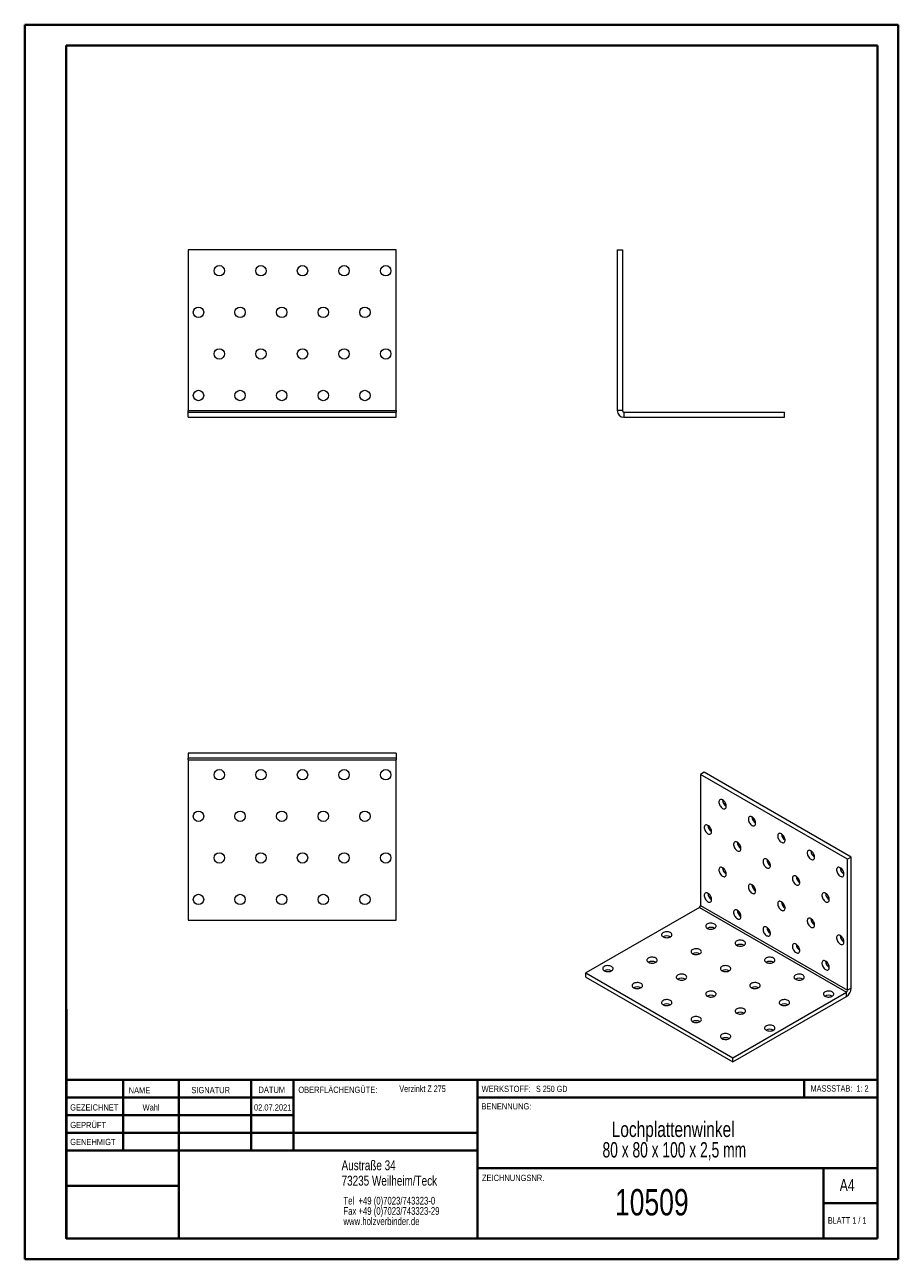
# Model space of a CAD drawing. Header units: millimetres. Extents: x 0 to 210, y 0 to 297.
import ezdxf

# ---------------------------------------------------------------- set-up
doc = ezdxf.new("R2010")
doc.units = ezdxf.units.MM
doc.styles.add('SLDTEXTSTYLE0', font='TXT', dxfattribs={"width": 0.75})
doc.styles.add('SLDTEXTSTYLE1', font='TXT', dxfattribs={"width": 0.681818})
doc.styles.add('SLDTEXTSTYLE2', font='TXT', dxfattribs={"width": 0.7})
doc.styles.add('SLDTEXTSTYLE3', font='TXT', dxfattribs={"width": 0.6875})
doc.styles.add('SLDTEXTSTYLE4', font='TXT', dxfattribs={"width": 0.670455})

# ---------------------------------------------------------------- blocks, each defined once
blk = doc.blocks.new('SW_NOTE_0')
at = {"color": 0, "linetype": 'Continuous', "lineweight": 0, "char_height": 1.8521, "attachment_point": 1, "style": 'SLDTEXTSTYLE0'}
for s, insert in [('Tel  +49 (0)7023/743323-0', (0, 2.39)), ('Fax +49 (0)7023/743323-29', (0, -0.08)), ('www.holzverbinder.de', (0, -2.55))]:
    blk.add_mtext(s, dxfattribs=dict(at, insert=insert))
blk = doc.blocks.new('SW_NOTE_1')
at = {"color": 0, "linetype": 'Continuous', "lineweight": 0, "char_height": 3.7042, "attachment_point": 2}
for s, insert, style in [('Lochplattenwinkel', (21.65, 4.77), 'SLDTEXTSTYLE0'), ('80 x 80 x 100 x 2,5 mm', (21.93, -0.16), 'SLDTEXTSTYLE4')]:
    blk.add_mtext(s, dxfattribs=dict(at, insert=insert, style=style))

msp = doc.modelspace()

# ---------------------------------------------------------------- linework, layer by layer
at = {"color": 7, "linetype": 'Continuous', "lineweight": 40}
for p, q in [((0.08, 0.21), (0.08, 297.21)), ((0.08, 297.21), (210.08, 297.21)), ((210.08, 0.21), (210.08, 297.21)), ((210.08, 292.21), (210.08, 297.21)), ((10.08, 292.21), (205.08, 292.21)), ((10.08, 5.21), (10.08, 292.21)), ((205.08, 5.21), (205.08, 292.21)), ((10.11, 60.37), (10.11, 5.12)), ((205.08, 43.37), (10.11, 43.37)), ((23.71, 43.37), (23.71, 26.37)), ((37.1, 43.37), (37.1, 5.12)), ((54.51, 43.37), (54.51, 26.37)), ((64.71, 26.37), (64.71, 43.37)), ((108.91, 43.37), (108.91, 5.12)), ((187.47, 39.12), (187.47, 43.37)), ((64.71, 39.1), (10.11, 39.1)), ((205.08, 39.12), (108.91, 39.12)), ((64.71, 34.87), (10.11, 34.87)), ((108.91, 30.62), (10.11, 30.62)), ((108.91, 26.37), (10.11, 26.37)), ((108.91, 22.12), (205.08, 22.12)), ((192.08, 5.21), (192.08, 22.21)), ((37.1, 17.87), (10.11, 17.87)), ((10.11, 13.71), (10.08, 13.71)), ((205.08, 13.71), (192.08, 13.71)), ((10.11, 9.46), (10.08, 9.46)), ((10.08, 5.21), (205.08, 5.21)), ((205.08, 5.21), (180.99, 5.21)), ((0.08, 0.21), (210.08, 0.21))]:
    msp.add_line(p, q, dxfattribs=at)
at = {"color": 7, "linetype": 'Continuous', "lineweight": 15}
for p, q in [((89.36, 243.02), (39.36, 243.02)), ((39.36, 243.02), (39.36, 204.4)), ((89.36, 204.4), (89.36, 243.02)), ((142.51, 243.02), (142.51, 204.4)), ((142.51, 243.02), (143.76, 243.02)), ((143.76, 243.02), (143.76, 204.4)), ((39.36, 204.4), (89.36, 204.4)), ((39.36, 204.04), (39.36, 204.4)), ((39.36, 202.79), (39.36, 204.04)), ((39.36, 204.04), (89.36, 204.04)), ((39.36, 202.79), (89.36, 202.79)), ((89.36, 204.4), (89.36, 204.04)), ((89.36, 202.79), (89.36, 204.04)), ((143.76, 204.4), (142.51, 204.4)), ((144.13, 204.04), (144.13, 202.79)), ((144.13, 204.04), (182.74, 204.04)), ((144.13, 202.79), (182.74, 202.79)), ((182.74, 202.79), (182.74, 204.04)), ((89.36, 122.01), (39.36, 122.01)), ((39.36, 122.01), (39.36, 120.76)), ((89.36, 122.01), (89.36, 120.76)), ((89.36, 120.76), (39.36, 120.76)), ((39.36, 120.39), (39.36, 120.76)), ((39.36, 120.39), (89.36, 120.39)), ((39.36, 120.39), (39.36, 81.78)), ((89.36, 120.76), (89.36, 120.39)), ((89.36, 81.78), (89.36, 120.39)), ((163.43, 117.37), (162.54, 116.86)), ((197.9, 96.45), (162.54, 116.86)), ((162.54, 116.86), (162.54, 85.33)), ((198.78, 96.96), (163.43, 117.37)), ((198.78, 96.96), (197.9, 96.45)), ((197.9, 64.92), (197.9, 96.45)), ((198.78, 65.43), (198.78, 96.96)), ((162.28, 84.88), (134.98, 69.12)), ((162.28, 84.88), (197.64, 64.47)), ((162.54, 85.33), (197.9, 64.92)), ((39.36, 81.78), (89.36, 81.78)), ((134.98, 68.1), (134.98, 69.12)), ((134.98, 69.12), (170.33, 48.71)), ((134.98, 68.1), (170.33, 47.69)), ((198.78, 65.43), (197.9, 64.92)), ((170.33, 48.71), (197.64, 64.47)), ((170.33, 47.69), (197.64, 63.45)), ((197.64, 63.45), (197.64, 64.47)), ((170.33, 47.69), (170.33, 48.71))]:
    msp.add_line(p, q, dxfattribs=at)
at = {"color": 7, "linetype": 'Continuous', "lineweight": 0}
for p, q in [((64.71, 39.12), (10.11, 39.12)), ((23.71, 5.21), (23.71, 5.12)), ((54.51, 5.21), (54.51, 5.12))]:
    msp.add_line(p, q, dxfattribs=at)
at = {"color": 7, "linetype": 'Continuous', "lineweight": 15, "flags": 128}
for points in [[(167.84, 108.69), (168.03, 108.61), (168.2, 108.57), (168.36, 108.59), (168.5, 108.65), (168.61, 108.76), (168.69, 108.91), (168.72, 109.1), (168.72, 109.31), (168.69, 109.54), (168.61, 109.78), (168.5, 110.02), (168.36, 110.24), (168.2, 110.44), (168.03, 110.61), (167.84, 110.73), (167.66, 110.82), (167.49, 110.85), (167.33, 110.84), (167.19, 110.78), (167.08, 110.67), (167, 110.51), (166.97, 110.33), (166.97, 110.11), (167, 109.88), (167.08, 109.65), (167.19, 109.41), (167.33, 109.19), (167.49, 108.99), (167.66, 108.82), (167.84, 108.69)], [(164.31, 102.57), (164.49, 102.49), (164.67, 102.45), (164.83, 102.46), (164.97, 102.53), (165.07, 102.64), (165.15, 102.79), (165.19, 102.98), (165.19, 103.19), (165.15, 103.42), (165.07, 103.66), (164.97, 103.89), (164.83, 104.12), (164.67, 104.31), (164.49, 104.48), (164.31, 104.61), (164.13, 104.69), (163.95, 104.73), (163.79, 104.72), (163.65, 104.65), (163.54, 104.54), (163.47, 104.39), (163.43, 104.2), (163.43, 103.99), (163.47, 103.76), (163.54, 103.52), (163.65, 103.29), (163.79, 103.06), (163.95, 102.86), (164.13, 102.7), (164.31, 102.57)], [(174.92, 104.61), (175.1, 104.53), (175.28, 104.49), (175.44, 104.51), (175.57, 104.57), (175.68, 104.68), (175.76, 104.83), (175.79, 105.02), (175.79, 105.23), (175.76, 105.46), (175.68, 105.7), (175.57, 105.94), (175.44, 106.16), (175.28, 106.36), (175.1, 106.52), (174.92, 106.65), (174.73, 106.74), (174.56, 106.77), (174.4, 106.76), (174.26, 106.69), (174.15, 106.58), (174.08, 106.43), (174.04, 106.25), (174.04, 106.03), (174.08, 105.8), (174.15, 105.56), (174.26, 105.33), (174.4, 105.11), (174.56, 104.91), (174.73, 104.74), (174.92, 104.61)], [(181.99, 100.53), (182.17, 100.45), (182.35, 100.41), (182.51, 100.42), (182.64, 100.49), (182.75, 100.6), (182.83, 100.75), (182.87, 100.94), (182.87, 101.15), (182.83, 101.38), (182.75, 101.62), (182.64, 101.85), (182.51, 102.08), (182.35, 102.27), (182.17, 102.44), (181.99, 102.57), (181.8, 102.65), (181.63, 102.69), (181.47, 102.68), (181.33, 102.61), (181.22, 102.5), (181.15, 102.35), (181.11, 102.16), (181.11, 101.95), (181.15, 101.72), (181.22, 101.48), (181.33, 101.25), (181.47, 101.02), (181.63, 100.83), (181.8, 100.66), (181.99, 100.53)], [(171.38, 98.49), (171.56, 98.4), (171.74, 98.37), (171.9, 98.38), (172.04, 98.45), (172.15, 98.56), (172.22, 98.71), (172.26, 98.89), (172.26, 99.11), (172.22, 99.34), (172.15, 99.58), (172.04, 99.81), (171.9, 100.03), (171.74, 100.23), (171.56, 100.4), (171.38, 100.53), (171.2, 100.61), (171.02, 100.65), (170.86, 100.63), (170.72, 100.57), (170.61, 100.46), (170.54, 100.31), (170.5, 100.12), (170.5, 99.91), (170.54, 99.68), (170.61, 99.44), (170.72, 99.2), (170.86, 98.98), (171.02, 98.78), (171.2, 98.62), (171.38, 98.49)], [(189.06, 96.45), (189.24, 96.36), (189.42, 96.33), (189.58, 96.34), (189.71, 96.41), (189.82, 96.52), (189.9, 96.67), (189.94, 96.85), (189.94, 97.07), (189.9, 97.3), (189.82, 97.54), (189.71, 97.77), (189.58, 97.99), (189.42, 98.19), (189.24, 98.36), (189.06, 98.49), (188.87, 98.57), (188.7, 98.61), (188.54, 98.59), (188.4, 98.53), (188.29, 98.42), (188.22, 98.27), (188.18, 98.08), (188.18, 97.87), (188.22, 97.64), (188.29, 97.4), (188.4, 97.16), (188.54, 96.94), (188.7, 96.74), (188.87, 96.58), (189.06, 96.45)], [(178.45, 94.4), (178.63, 94.32), (178.81, 94.29), (178.97, 94.3), (179.11, 94.36), (179.22, 94.47), (179.29, 94.62), (179.33, 94.81), (179.33, 95.02), (179.29, 95.26), (179.22, 95.49), (179.11, 95.73), (178.97, 95.95), (178.81, 96.15), (178.63, 96.32), (178.45, 96.45), (178.27, 96.53), (178.09, 96.57), (177.93, 96.55), (177.79, 96.49), (177.69, 96.38), (177.61, 96.23), (177.57, 96.04), (177.57, 95.83), (177.61, 95.6), (177.69, 95.36), (177.79, 95.12), (177.93, 94.9), (178.09, 94.7), (178.27, 94.53), (178.45, 94.4)], [(167.84, 92.36), (168.03, 92.28), (168.2, 92.24), (168.36, 92.26), (168.5, 92.32), (168.61, 92.43), (168.69, 92.58), (168.72, 92.77), (168.72, 92.98), (168.69, 93.21), (168.61, 93.45), (168.5, 93.69), (168.36, 93.91), (168.2, 94.11), (168.03, 94.28), (167.84, 94.4), (167.66, 94.49), (167.49, 94.52), (167.33, 94.51), (167.19, 94.45), (167.08, 94.34), (167, 94.18), (166.97, 94), (166.97, 93.78), (167, 93.55), (167.08, 93.31), (167.19, 93.08), (167.33, 92.86), (167.49, 92.66), (167.66, 92.49), (167.84, 92.36)], [(185.52, 90.32), (185.71, 90.24), (185.88, 90.2), (186.04, 90.22), (186.18, 90.28), (186.29, 90.39), (186.36, 90.54), (186.4, 90.73), (186.4, 90.94), (186.36, 91.17), (186.29, 91.41), (186.18, 91.65), (186.04, 91.87), (185.88, 92.07), (185.71, 92.24), (185.52, 92.36), (185.34, 92.45), (185.16, 92.48), (185, 92.47), (184.87, 92.41), (184.76, 92.3), (184.68, 92.14), (184.64, 91.96), (184.64, 91.74), (184.68, 91.51), (184.76, 91.28), (184.87, 91.04), (185, 90.82), (185.16, 90.62), (185.34, 90.45), (185.52, 90.32)], [(196.13, 92.37), (196.31, 92.28), (196.49, 92.25), (196.65, 92.26), (196.79, 92.32), (196.89, 92.43), (196.97, 92.59), (197.01, 92.77), (197.01, 92.99), (196.97, 93.22), (196.89, 93.45), (196.79, 93.69), (196.65, 93.91), (196.49, 94.11), (196.31, 94.28), (196.13, 94.41), (195.95, 94.49), (195.77, 94.53), (195.61, 94.51), (195.47, 94.45), (195.36, 94.34), (195.29, 94.19), (195.25, 94), (195.25, 93.79), (195.29, 93.56), (195.36, 93.32), (195.47, 93.08), (195.61, 92.86), (195.77, 92.66), (195.95, 92.49), (196.13, 92.37)], [(174.92, 88.28), (175.1, 88.2), (175.28, 88.16), (175.44, 88.18), (175.57, 88.24), (175.68, 88.35), (175.76, 88.5), (175.79, 88.69), (175.79, 88.9), (175.76, 89.13), (175.68, 89.37), (175.57, 89.6), (175.44, 89.83), (175.28, 90.03), (175.1, 90.19), (174.92, 90.32), (174.73, 90.41), (174.56, 90.44), (174.4, 90.43), (174.26, 90.36), (174.15, 90.25), (174.08, 90.1), (174.04, 89.92), (174.04, 89.7), (174.08, 89.47), (174.15, 89.23), (174.26, 89), (174.4, 88.78), (174.56, 88.58), (174.73, 88.41), (174.92, 88.28)], [(164.31, 86.24), (164.49, 86.15), (164.67, 86.12), (164.83, 86.13), (164.97, 86.2), (165.07, 86.31), (165.15, 86.46), (165.19, 86.64), (165.19, 86.86), (165.15, 87.09), (165.07, 87.33), (164.97, 87.56), (164.83, 87.78), (164.67, 87.98), (164.49, 88.15), (164.31, 88.28), (164.13, 88.36), (163.95, 88.4), (163.79, 88.38), (163.65, 88.32), (163.54, 88.21), (163.47, 88.06), (163.43, 87.87), (163.43, 87.66), (163.47, 87.43), (163.54, 87.19), (163.65, 86.96), (163.79, 86.73), (163.95, 86.53), (164.13, 86.37), (164.31, 86.24)], [(181.99, 84.2), (182.17, 84.11), (182.35, 84.08), (182.51, 84.09), (182.64, 84.16), (182.75, 84.27), (182.83, 84.42), (182.87, 84.6), (182.87, 84.82), (182.83, 85.05), (182.75, 85.29), (182.64, 85.52), (182.51, 85.74), (182.35, 85.94), (182.17, 86.11), (181.99, 86.24), (181.8, 86.32), (181.63, 86.36), (181.47, 86.34), (181.33, 86.28), (181.22, 86.17), (181.15, 86.02), (181.11, 85.83), (181.11, 85.62), (181.15, 85.39), (181.22, 85.15), (181.33, 84.92), (181.47, 84.69), (181.63, 84.49), (181.8, 84.33), (181.99, 84.2)], [(192.59, 86.24), (192.78, 86.16), (192.95, 86.12), (193.11, 86.14), (193.25, 86.2), (193.36, 86.31), (193.43, 86.46), (193.47, 86.65), (193.47, 86.86), (193.43, 87.09), (193.36, 87.33), (193.25, 87.57), (193.11, 87.79), (192.95, 87.99), (192.78, 88.15), (192.59, 88.28), (192.41, 88.37), (192.23, 88.4), (192.07, 88.39), (191.94, 88.32), (191.83, 88.21), (191.75, 88.06), (191.71, 87.88), (191.71, 87.66), (191.75, 87.43), (191.83, 87.19), (191.94, 86.96), (192.07, 86.74), (192.23, 86.54), (192.41, 86.37), (192.59, 86.24)], [(171.38, 82.16), (171.56, 82.07), (171.74, 82.04), (171.9, 82.05), (172.04, 82.11), (172.15, 82.22), (172.22, 82.38), (172.26, 82.56), (172.26, 82.78), (172.22, 83.01), (172.15, 83.25), (172.04, 83.48), (171.9, 83.7), (171.74, 83.9), (171.56, 84.07), (171.38, 84.2), (171.2, 84.28), (171.02, 84.32), (170.86, 84.3), (170.72, 84.24), (170.61, 84.13), (170.54, 83.98), (170.5, 83.79), (170.5, 83.58), (170.54, 83.35), (170.61, 83.11), (170.72, 82.87), (170.86, 82.65), (171.02, 82.45), (171.2, 82.28), (171.38, 82.16)], [(164.15, 79.83), (164.35, 79.74), (164.58, 79.67), (164.83, 79.63), (165.1, 79.62), (165.35, 79.65), (165.6, 79.7), (165.82, 79.78), (166, 79.89), (166.14, 80.01), (166.24, 80.16), (166.28, 80.3), (166.26, 80.46), (166.2, 80.6), (166.08, 80.74), (165.91, 80.85), (165.71, 80.95), (165.48, 81.02), (165.23, 81.05), (164.96, 81.06), (164.71, 81.04), (164.46, 80.99), (164.24, 80.9), (164.06, 80.8), (163.92, 80.67), (163.82, 80.53), (163.78, 80.38), (163.8, 80.23), (163.86, 80.08), (163.98, 79.95), (164.15, 79.83)], [(178.45, 78.07), (178.63, 77.99), (178.81, 77.95), (178.97, 77.97), (179.11, 78.03), (179.22, 78.14), (179.29, 78.29), (179.33, 78.48), (179.33, 78.69), (179.29, 78.92), (179.22, 79.16), (179.11, 79.4), (178.97, 79.62), (178.81, 79.82), (178.63, 79.99), (178.45, 80.12), (178.27, 80.2), (178.09, 80.23), (177.93, 80.22), (177.79, 80.16), (177.69, 80.05), (177.61, 79.9), (177.57, 79.71), (177.57, 79.5), (177.61, 79.26), (177.69, 79.03), (177.79, 78.79), (177.93, 78.57), (178.09, 78.37), (178.27, 78.2), (178.45, 78.07)], [(189.06, 80.12), (189.24, 80.03), (189.42, 80), (189.58, 80.01), (189.71, 80.07), (189.82, 80.18), (189.9, 80.34), (189.94, 80.52), (189.94, 80.74), (189.9, 80.97), (189.82, 81.21), (189.71, 81.44), (189.58, 81.66), (189.42, 81.86), (189.24, 82.03), (189.06, 82.16), (188.87, 82.24), (188.7, 82.28), (188.54, 82.26), (188.4, 82.2), (188.29, 82.09), (188.22, 81.94), (188.18, 81.75), (188.18, 81.54), (188.22, 81.31), (188.29, 81.07), (188.4, 80.83), (188.54, 80.61), (188.7, 80.41), (188.87, 80.24), (189.06, 80.12)], [(153.54, 77.79), (153.74, 77.7), (153.98, 77.63), (154.23, 77.59), (154.49, 77.58), (154.75, 77.6), (154.99, 77.66), (155.21, 77.74), (155.39, 77.85), (155.54, 77.97), (155.63, 78.11), (155.67, 78.26), (155.66, 78.41), (155.59, 78.56), (155.47, 78.69), (155.31, 78.81), (155.1, 78.91), (154.87, 78.97), (154.62, 79.01), (154.36, 79.02), (154.1, 79), (153.86, 78.94), (153.64, 78.86), (153.45, 78.76), (153.31, 78.63), (153.22, 78.49), (153.17, 78.34), (153.19, 78.19), (153.26, 78.04), (153.37, 77.91), (153.54, 77.79)], [(196.13, 76.03), (196.31, 75.95), (196.49, 75.92), (196.65, 75.93), (196.79, 75.99), (196.89, 76.1), (196.97, 76.25), (197.01, 76.44), (197.01, 76.65), (196.97, 76.89), (196.89, 77.12), (196.79, 77.36), (196.65, 77.58), (196.49, 77.78), (196.31, 77.95), (196.13, 78.08), (195.95, 78.16), (195.77, 78.19), (195.61, 78.18), (195.47, 78.12), (195.36, 78.01), (195.29, 77.86), (195.25, 77.67), (195.25, 77.46), (195.29, 77.22), (195.36, 76.99), (195.47, 76.75), (195.61, 76.53), (195.77, 76.33), (195.95, 76.16), (196.13, 76.03)], [(160.61, 73.71), (160.81, 73.61), (161.05, 73.55), (161.3, 73.51), (161.56, 73.5), (161.82, 73.52), (162.06, 73.58), (162.28, 73.66), (162.47, 73.77), (162.61, 73.89), (162.7, 74.03), (162.74, 74.18), (162.73, 74.33), (162.66, 74.48), (162.54, 74.61), (162.38, 74.73), (162.17, 74.82), (161.94, 74.89), (161.69, 74.93), (161.43, 74.94), (161.17, 74.92), (160.93, 74.86), (160.71, 74.78), (160.52, 74.67), (160.38, 74.55), (160.29, 74.41), (160.25, 74.26), (160.26, 74.11), (160.33, 73.96), (160.45, 73.83), (160.61, 73.71)], [(171.22, 75.75), (171.42, 75.65), (171.65, 75.59), (171.91, 75.55), (172.17, 75.54), (172.42, 75.56), (172.67, 75.62), (172.89, 75.7), (173.07, 75.81), (173.21, 75.93), (173.31, 76.07), (173.35, 76.22), (173.34, 76.37), (173.27, 76.52), (173.15, 76.65), (172.98, 76.77), (172.78, 76.87), (172.55, 76.93), (172.3, 76.97), (172.04, 76.98), (171.78, 76.96), (171.53, 76.9), (171.31, 76.82), (171.13, 76.71), (170.99, 76.59), (170.89, 76.45), (170.85, 76.3), (170.87, 76.15), (170.93, 76), (171.05, 75.87), (171.22, 75.75)], [(185.52, 73.99), (185.71, 73.91), (185.88, 73.87), (186.04, 73.89), (186.18, 73.95), (186.29, 74.06), (186.36, 74.21), (186.4, 74.4), (186.4, 74.61), (186.36, 74.84), (186.29, 75.08), (186.18, 75.32), (186.04, 75.54), (185.88, 75.74), (185.71, 75.9), (185.52, 76.03), (185.34, 76.12), (185.16, 76.15), (185, 76.14), (184.87, 76.07), (184.76, 75.96), (184.68, 75.81), (184.64, 75.63), (184.64, 75.41), (184.68, 75.18), (184.76, 74.94), (184.87, 74.71), (185, 74.49), (185.16, 74.29), (185.34, 74.12), (185.52, 73.99)], [(150, 71.67), (150.21, 71.57), (150.44, 71.5), (150.69, 71.47), (150.95, 71.46), (151.21, 71.48), (151.46, 71.54), (151.67, 71.62), (151.86, 71.72), (152, 71.85), (152.09, 71.99), (152.14, 72.14), (152.12, 72.29), (152.05, 72.44), (151.94, 72.57), (151.77, 72.69), (151.57, 72.78), (151.34, 72.85), (151.08, 72.89), (150.82, 72.9), (150.56, 72.88), (150.32, 72.82), (150.1, 72.74), (149.92, 72.63), (149.77, 72.51), (149.68, 72.36), (149.64, 72.22), (149.65, 72.07), (149.72, 71.92), (149.84, 71.79), (150, 71.67)], [(178.29, 71.67), (178.49, 71.57), (178.72, 71.5), (178.98, 71.47), (179.24, 71.46), (179.5, 71.48), (179.74, 71.54), (179.96, 71.62), (180.14, 71.72), (180.29, 71.85), (180.38, 71.99), (180.42, 72.14), (180.41, 72.29), (180.34, 72.44), (180.22, 72.57), (180.06, 72.69), (179.85, 72.78), (179.62, 72.85), (179.37, 72.89), (179.11, 72.9), (178.85, 72.88), (178.6, 72.82), (178.39, 72.74), (178.2, 72.63), (178.06, 72.51), (177.96, 72.36), (177.92, 72.22), (177.94, 72.07), (178, 71.92), (178.12, 71.79), (178.29, 71.67)], [(192.59, 69.91), (192.78, 69.83), (192.95, 69.79), (193.11, 69.8), (193.25, 69.87), (193.36, 69.98), (193.43, 70.13), (193.47, 70.32), (193.47, 70.53), (193.43, 70.76), (193.36, 71), (193.25, 71.23), (193.11, 71.46), (192.95, 71.66), (192.78, 71.82), (192.59, 71.95), (192.41, 72.04), (192.23, 72.07), (192.07, 72.06), (191.94, 71.99), (191.83, 71.88), (191.75, 71.73), (191.71, 71.54), (191.71, 71.33), (191.75, 71.1), (191.83, 70.86), (191.94, 70.63), (192.07, 70.4), (192.23, 70.21), (192.41, 70.04), (192.59, 69.91)], [(139.4, 69.63), (139.6, 69.53), (139.83, 69.46), (140.09, 69.42), (140.35, 69.42), (140.6, 69.44), (140.85, 69.49), (141.07, 69.58), (141.25, 69.68), (141.39, 69.81), (141.49, 69.95), (141.53, 70.1), (141.52, 70.25), (141.45, 70.4), (141.33, 70.53), (141.16, 70.65), (140.96, 70.74), (140.73, 70.81), (140.48, 70.85), (140.22, 70.86), (139.96, 70.83), (139.71, 70.78), (139.49, 70.7), (139.31, 70.59), (139.17, 70.46), (139.07, 70.32), (139.03, 70.17), (139.05, 70.02), (139.11, 69.88), (139.23, 69.74), (139.4, 69.63)], [(157.07, 67.59), (157.28, 67.49), (157.51, 67.42), (157.76, 67.38), (158.02, 67.38), (158.28, 67.4), (158.53, 67.45), (158.75, 67.54), (158.93, 67.64), (159.07, 67.77), (159.17, 67.91), (159.21, 68.06), (159.19, 68.21), (159.13, 68.35), (159.01, 68.49), (158.84, 68.61), (158.64, 68.7), (158.41, 68.77), (158.15, 68.81), (157.89, 68.82), (157.64, 68.79), (157.39, 68.74), (157.17, 68.66), (156.99, 68.55), (156.84, 68.42), (156.75, 68.28), (156.71, 68.13), (156.72, 67.98), (156.79, 67.84), (156.91, 67.7), (157.07, 67.59)], [(167.68, 69.63), (167.88, 69.53), (168.12, 69.46), (168.37, 69.42), (168.63, 69.42), (168.89, 69.44), (169.13, 69.49), (169.35, 69.58), (169.54, 69.68), (169.68, 69.81), (169.77, 69.95), (169.81, 70.1), (169.8, 70.25), (169.73, 70.4), (169.61, 70.53), (169.45, 70.65), (169.25, 70.74), (169.01, 70.81), (168.76, 70.85), (168.5, 70.86), (168.24, 70.83), (168, 70.78), (167.78, 70.7), (167.59, 70.59), (167.45, 70.46), (167.36, 70.32), (167.32, 70.17), (167.33, 70.02), (167.4, 69.88), (167.52, 69.74), (167.68, 69.63)], [(185.36, 67.59), (185.56, 67.49), (185.79, 67.42), (186.05, 67.38), (186.31, 67.38), (186.57, 67.4), (186.81, 67.45), (187.03, 67.54), (187.21, 67.64), (187.36, 67.77), (187.45, 67.91), (187.49, 68.06), (187.48, 68.21), (187.41, 68.35), (187.29, 68.49), (187.13, 68.61), (186.92, 68.7), (186.69, 68.77), (186.44, 68.81), (186.18, 68.82), (185.92, 68.79), (185.68, 68.74), (185.46, 68.66), (185.27, 68.55), (185.13, 68.42), (185.04, 68.28), (184.99, 68.13), (185.01, 67.98), (185.08, 67.84), (185.19, 67.7), (185.36, 67.59)], [(146.47, 65.54), (146.67, 65.45), (146.9, 65.38), (147.16, 65.34), (147.42, 65.33), (147.68, 65.36), (147.92, 65.41), (148.14, 65.49), (148.32, 65.6), (148.47, 65.73), (148.56, 65.87), (148.6, 66.02), (148.59, 66.17), (148.52, 66.31), (148.4, 66.45), (148.24, 66.57), (148.03, 66.66), (147.8, 66.73), (147.55, 66.77), (147.29, 66.78), (147.03, 66.75), (146.78, 66.7), (146.57, 66.62), (146.38, 66.51), (146.24, 66.38), (146.14, 66.24), (146.1, 66.09), (146.12, 65.94), (146.19, 65.8), (146.3, 65.66), (146.47, 65.54)], [(174.75, 65.54), (174.96, 65.45), (175.19, 65.38), (175.44, 65.34), (175.7, 65.33), (175.96, 65.36), (176.2, 65.41), (176.42, 65.49), (176.61, 65.6), (176.75, 65.73), (176.84, 65.87), (176.88, 66.02), (176.87, 66.17), (176.8, 66.31), (176.68, 66.45), (176.52, 66.57), (176.32, 66.66), (176.08, 66.73), (175.83, 66.77), (175.57, 66.78), (175.31, 66.75), (175.07, 66.7), (174.85, 66.62), (174.66, 66.51), (174.52, 66.38), (174.43, 66.24), (174.39, 66.09), (174.4, 65.94), (174.47, 65.8), (174.59, 65.66), (174.75, 65.54)], [(153.54, 61.46), (153.74, 61.37), (153.98, 61.3), (154.23, 61.26), (154.49, 61.25), (154.75, 61.28), (154.99, 61.33), (155.21, 61.41), (155.39, 61.52), (155.54, 61.65), (155.63, 61.79), (155.67, 61.94), (155.66, 62.09), (155.59, 62.23), (155.47, 62.37), (155.31, 62.48), (155.1, 62.58), (154.87, 62.65), (154.62, 62.69), (154.36, 62.69), (154.1, 62.67), (153.86, 62.62), (153.64, 62.53), (153.45, 62.43), (153.31, 62.3), (153.22, 62.16), (153.17, 62.01), (153.19, 61.86), (153.26, 61.71), (153.37, 61.58), (153.54, 61.46)], [(164.15, 63.5), (164.35, 63.41), (164.58, 63.34), (164.83, 63.3), (165.1, 63.29), (165.35, 63.32), (165.6, 63.37), (165.82, 63.45), (166, 63.56), (166.14, 63.69), (166.24, 63.83), (166.28, 63.98), (166.26, 64.13), (166.2, 64.27), (166.08, 64.41), (165.91, 64.52), (165.71, 64.62), (165.48, 64.69), (165.23, 64.73), (164.96, 64.73), (164.71, 64.71), (164.46, 64.66), (164.24, 64.57), (164.06, 64.47), (163.92, 64.34), (163.82, 64.2), (163.78, 64.05), (163.8, 63.9), (163.86, 63.76), (163.98, 63.62), (164.15, 63.5)], [(181.82, 61.46), (182.03, 61.37), (182.26, 61.3), (182.51, 61.26), (182.77, 61.25), (183.03, 61.28), (183.27, 61.33), (183.49, 61.41), (183.68, 61.52), (183.82, 61.65), (183.91, 61.79), (183.96, 61.94), (183.94, 62.09), (183.87, 62.23), (183.76, 62.37), (183.59, 62.48), (183.39, 62.58), (183.16, 62.65), (182.9, 62.69), (182.64, 62.69), (182.38, 62.67), (182.14, 62.62), (181.92, 62.53), (181.74, 62.43), (181.59, 62.3), (181.5, 62.16), (181.46, 62.01), (181.47, 61.86), (181.54, 61.71), (181.66, 61.58), (181.82, 61.46)], [(192.43, 63.5), (192.63, 63.41), (192.87, 63.34), (193.12, 63.3), (193.38, 63.29), (193.64, 63.32), (193.88, 63.37), (194.1, 63.45), (194.29, 63.56), (194.43, 63.69), (194.52, 63.83), (194.56, 63.98), (194.55, 64.13), (194.48, 64.27), (194.36, 64.41), (194.2, 64.52), (193.99, 64.62), (193.76, 64.69), (193.51, 64.73), (193.25, 64.73), (192.99, 64.71), (192.75, 64.66), (192.53, 64.57), (192.34, 64.47), (192.2, 64.34), (192.11, 64.2), (192.07, 64.05), (192.08, 63.9), (192.15, 63.76), (192.27, 63.62), (192.43, 63.5)], [(171.22, 59.42), (171.42, 59.33), (171.65, 59.26), (171.91, 59.22), (172.17, 59.21), (172.42, 59.23), (172.67, 59.29), (172.89, 59.37), (173.07, 59.48), (173.21, 59.6), (173.31, 59.75), (173.35, 59.89), (173.34, 60.04), (173.27, 60.19), (173.15, 60.33), (172.98, 60.44), (172.78, 60.54), (172.55, 60.61), (172.3, 60.64), (172.04, 60.65), (171.78, 60.63), (171.53, 60.57), (171.31, 60.49), (171.13, 60.39), (170.99, 60.26), (170.89, 60.12), (170.85, 59.97), (170.87, 59.82), (170.93, 59.67), (171.05, 59.54), (171.22, 59.42)], [(160.61, 57.38), (160.81, 57.29), (161.05, 57.22), (161.3, 57.18), (161.56, 57.17), (161.82, 57.19), (162.06, 57.25), (162.28, 57.33), (162.47, 57.44), (162.61, 57.56), (162.7, 57.7), (162.74, 57.85), (162.73, 58), (162.66, 58.15), (162.54, 58.28), (162.38, 58.4), (162.17, 58.5), (161.94, 58.56), (161.69, 58.6), (161.43, 58.61), (161.17, 58.59), (160.93, 58.53), (160.71, 58.45), (160.52, 58.35), (160.38, 58.22), (160.29, 58.08), (160.25, 57.93), (160.26, 57.78), (160.33, 57.63), (160.45, 57.5), (160.61, 57.38)], [(178.29, 55.34), (178.49, 55.24), (178.72, 55.18), (178.98, 55.14), (179.24, 55.13), (179.5, 55.15), (179.74, 55.21), (179.96, 55.29), (180.14, 55.4), (180.29, 55.52), (180.38, 55.66), (180.42, 55.81), (180.41, 55.96), (180.34, 56.11), (180.22, 56.24), (180.06, 56.36), (179.85, 56.46), (179.62, 56.52), (179.37, 56.56), (179.11, 56.57), (178.85, 56.55), (178.6, 56.49), (178.39, 56.41), (178.2, 56.3), (178.06, 56.18), (177.96, 56.04), (177.92, 55.89), (177.94, 55.74), (178, 55.59), (178.12, 55.46), (178.29, 55.34)], [(167.68, 53.3), (167.88, 53.2), (168.12, 53.14), (168.37, 53.1), (168.63, 53.09), (168.89, 53.11), (169.13, 53.17), (169.35, 53.25), (169.54, 53.35), (169.68, 53.48), (169.77, 53.62), (169.81, 53.77), (169.8, 53.92), (169.73, 54.07), (169.61, 54.2), (169.45, 54.32), (169.25, 54.41), (169.01, 54.48), (168.76, 54.52), (168.5, 54.53), (168.24, 54.51), (168, 54.45), (167.78, 54.37), (167.59, 54.26), (167.45, 54.14), (167.36, 54), (167.32, 53.85), (167.33, 53.7), (167.4, 53.55), (167.52, 53.42), (167.68, 53.3)]]:
    msp.add_lwpolyline(points, dxfattribs=at)
at = {"color": 7, "linetype": 'Continuous', "lineweight": 15}
for centre in [(46.86, 238.02), (56.86, 238.02), (66.86, 238.02), (76.86, 238.02), (86.86, 238.02), (41.86, 228.02), (51.86, 228.02), (61.86, 228.02), (71.86, 228.02), (81.86, 228.02), (46.86, 218.02), (56.86, 218.02), (66.86, 218.02), (76.86, 218.02), (86.86, 218.02), (41.86, 208.02), (51.86, 208.02), (61.86, 208.02), (71.86, 208.02), (81.86, 208.02), (46.86, 116.78), (56.86, 116.78), (66.86, 116.78), (76.86, 116.78), (86.86, 116.78), (41.86, 106.78), (51.86, 106.78), (61.86, 106.78), (71.86, 106.78), (81.86, 106.78), (46.86, 96.78), (56.86, 96.78), (66.86, 96.78), (76.86, 96.78), (86.86, 96.78), (41.86, 86.78), (51.86, 86.78), (61.86, 86.78), (71.86, 86.78), (81.86, 86.78)]:
    msp.add_circle(centre, 1.25, dxfattribs=at)
for centre, radius, start, end in [((144.13, 204.4), 1.62, 180, 270), ((144.13, 204.4), 0.368, 180, 270), ((169.76, 110.82), 1.92, 182.5185, 237.4761), ((166.22, 104.69), 1.92, 182.5185, 237.4761), ((176.83, 106.74), 1.92, 182.5185, 237.4761), ((183.9, 102.65), 1.92, 182.5185, 237.4761), ((173.29, 100.61), 1.92, 182.5185, 237.4761), ((190.97, 98.57), 1.92, 182.5185, 237.4761), ((180.37, 96.53), 1.92, 182.5185, 237.4761), ((169.76, 94.49), 1.92, 182.5185, 237.4761), ((187.44, 92.45), 1.92, 182.5185, 237.4761), ((198.04, 94.49), 1.92, 182.5185, 237.4761), ((176.83, 90.41), 1.92, 182.5185, 237.4761), ((166.22, 88.36), 1.92, 182.5185, 237.4761), ((183.9, 86.32), 1.92, 182.5185, 237.4761), ((194.51, 88.37), 1.92, 182.5185, 237.4761), ((161.98, 85.36), 0.566, 302.6055, 357.3945), ((173.29, 84.28), 1.92, 182.5185, 237.4761), ((190.97, 82.24), 1.92, 182.5185, 237.4761), ((154.42, 76.09), 1.92, 62.5345, 117.4655), ((165.03, 78.13), 1.92, 62.5345, 117.4655), ((180.37, 80.2), 1.92, 182.5185, 237.4761), ((198.04, 78.16), 1.92, 182.5185, 237.4761), ((172.1, 74.05), 1.92, 62.5345, 117.4655), ((187.44, 76.12), 1.92, 182.5185, 237.4761), ((150.89, 69.97), 1.92, 62.5345, 117.4655), ((161.49, 72.01), 1.92, 62.5345, 117.4655), ((179.17, 69.97), 1.92, 62.5345, 117.4655), ((194.51, 72.04), 1.92, 182.5185, 237.4761), ((140.28, 67.93), 1.92, 62.5345, 117.4655), ((168.57, 67.93), 1.92, 62.5345, 117.4655), ((147.35, 63.84), 1.92, 62.5345, 117.4655), ((157.96, 65.89), 1.92, 62.5345, 117.4655), ((175.64, 63.84), 1.92, 62.5345, 117.4655), ((186.24, 65.89), 1.92, 62.5345, 117.4655), ((196.3, 65.54), 2.49, 302.6055, 357.3945), ((165.03, 61.8), 1.92, 62.5345, 117.4655), ((193.31, 61.8), 1.92, 62.5345, 117.4655), ((197.33, 64.95), 0.566, 302.6055, 357.3945), ((154.42, 59.76), 1.92, 62.5345, 117.4655), ((172.1, 57.72), 1.92, 62.5345, 117.4655), ((182.71, 59.76), 1.92, 62.5345, 117.4655), ((161.49, 55.68), 1.92, 62.5345, 117.4655), ((168.57, 51.6), 1.92, 62.5345, 117.4655), ((179.17, 53.64), 1.92, 62.5345, 117.4655)]:
    msp.add_arc(centre, radius, start, end, dxfattribs=at)

# ---------------------------------------------------------------- block references
at = {"color": 7, "linetype": 'Continuous', "lineweight": 0}
for name, p in [('SW_NOTE_1', (134.31, 28.57)), ('SW_NOTE_0', (76.7, 12.85))]:
    msp.add_blockref(name, p, dxfattribs=at)

# ---------------------------------------------------------------- texts
for s, insert, char_height, attachment_point, style in [('NAME', (25.07, 41.62), 1.5, 1, 'SLDTEXTSTYLE0'), ('SIGNATUR', (40.14, 41.68), 1.5, 1, 'SLDTEXTSTYLE0'), ('DATUM', (56.28, 41.74), 1.5, 1, 'SLDTEXTSTYLE0'), ('OBERFLÄCHENGÜTE:', (65.86, 41.74), 1.5, 1, 'SLDTEXTSTYLE0'), ('Verzinkt Z 275', (90.14, 42.03), 1.5875, 1, 'SLDTEXTSTYLE0'), ('WERKSTOFF:', (109.91, 41.96), 1.5, 1, 'SLDTEXTSTYLE0'), ('S 250 GD', (122.99, 41.96), 1.5, 1, 'SLDTEXTSTYLE3'), ('MASSSTAB:  1: 2', (188.99, 42.07), 1.5, 1, 'SLDTEXTSTYLE2'), ('GEZEICHNET', (11, 37.51), 1.5, 1, 'SLDTEXTSTYLE0'), ('Wahl', (30.46, 37.5), 1.499, 2, 'SLDTEXTSTYLE0'), ('02.07.2021', (59.69, 37.5), 1.499, 2, 'SLDTEXTSTYLE0'), ('BENENNUNG:', (109.88, 37.77), 1.5, 1, 'SLDTEXTSTYLE0'), ('GEPRÜFT', (11.03, 33.28), 1.5, 1, 'SLDTEXTSTYLE0'), ('GENEHMIGT', (11.02, 29.19), 1.5, 1, 'SLDTEXTSTYLE0'), ('Austraße 34', (76.25, 24.02), 2.3813, 1, 'SLDTEXTSTYLE0'), ('73235 Weilheim/Teck', (76.25, 20.32), 2.3813, 1, 'SLDTEXTSTYLE0'), ('ZEICHNUNGSNR.', (110, 20.55), 1.5, 1, 'SLDTEXTSTYLE0'), ('A4', (196, 19.52), 2.91, 1, 'SLDTEXTSTYLE0'), ('10509', (150.83, 17.12), 6.35, 2, 'SLDTEXTSTYLE0'), ('BLATT 1 / 1', (193.16, 10.36), 1.5875, 1, 'SLDTEXTSTYLE1')]:
    msp.add_mtext(s, dxfattribs=dict(at, insert=insert, char_height=char_height, attachment_point=attachment_point, style=style))

doc.saveas('drawing.dxf')
